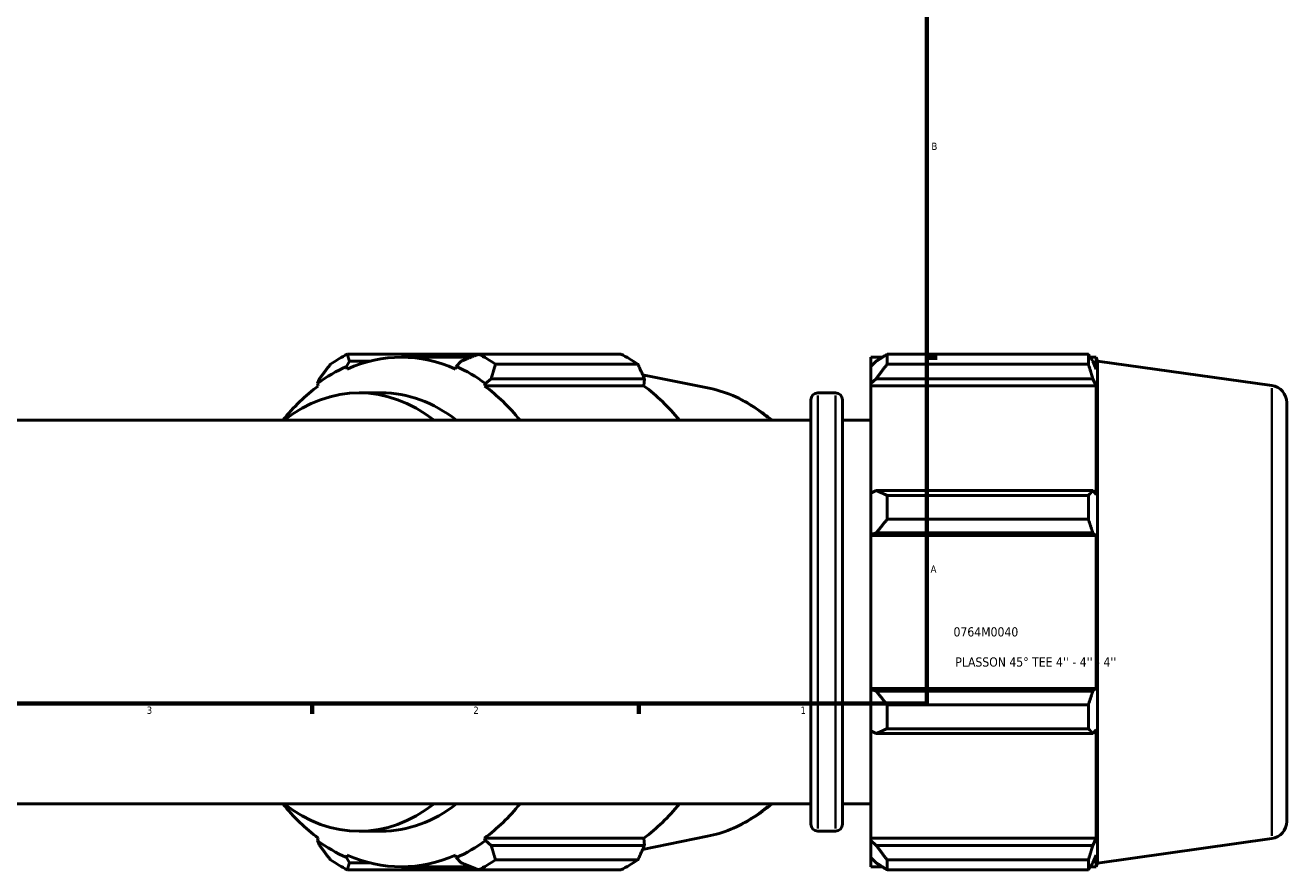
# Model space of a CAD drawing. Header units: inches. Extents: x -0.9 to 73.2, y -25.2 to 46.5.
# Tile 6 of 9: x 21.8 to 38.2, y -1.2 to 9.8. Entities that reach past the tile are written whole.
import ezdxf

# ---------------------------------------------------------------- set-up
doc = ezdxf.new("R2010")
doc.units = ezdxf.units.IN
doc.header["$MEASUREMENT"] = 0
for name, color, linetype, lineweight in [('Border (ANSI)', 7, 'Continuous', 70), ('Title (ANSI)', 7, 'Continuous', 50), ('Visible (ANSI)', 7, 'Continuous', 50), ('Visible Narrow (ANSI)', 7, 'Continuous', 35)]:
    doc.layers.add(name, color=color, linetype=linetype, lineweight=lineweight)
doc.styles.add('Note Text (ANSI)', font='tahoma.ttf')
doc.styles.add('Text Style29', font='tahoma.ttf')

# ---------------------------------------------------------------- blocks, each defined once
blk = doc.blocks.new('Borders Default Border')
at = {"layer": 'Border (ANSI)'}
for p, q in [((33.5, 5.5), (33.634, 5.5)), ((25.5, 1), (25.5, 0.866)), ((29.75, 1), (29.75, 0.866))]:
    blk.add_line(p, q, dxfattribs=at)
at = {"layer": 'Border (ANSI)', "flags": 128}
blk.add_lwpolyline([(0.5, 1), (0.5, 21), (33.5, 21), (33.5, 1), (0.5, 1)], dxfattribs=at)
at = {"layer": 'Border (ANSI)', "color": 5, "true_color": 0x0000ff, "char_height": 0.0945, "attachment_point": 7, "style": 'Note Text (ANSI)'}
for s, insert in [('B', (33.558, 8.203)), ('A', (33.547, 2.703)), ('3', (23.346, 0.864)), ('2', (27.596, 0.866)), ('1', (31.854, 0.866))]:
    blk.add_mtext(s, dxfattribs=dict(at, insert=insert))
blk = doc.blocks.new('Title Blocks ANSI - Large')
at = {"layer": 'Title (ANSI)', "color": 5, "true_color": 0x0000ff, "style": 'Text Style29'}
for tag, p in [('PART_NUMBER_001', (0.345, 0.873)), ('DESCRIPTION_001', (0.369, 0.481))]:
    blk.add_attdef(tag, p, '', height=0.12, dxfattribs=at)

msp = doc.modelspace()

# ---------------------------------------------------------------- linework, layer by layer
at = {"layer": 'Visible (ANSI)'}
for p, q in [((25.948, 5.387), (25.983, 5.455)), ((27.666, 5.545), (25.958, 5.545)), ((25.983, 5.455), (26.249, 5.455)), ((26.661, 5.506), (27.567, 5.506)), ((27.439, 5.455), (27.373, 5.387)), ((27.666, 5.545), (29.517, 5.545)), ((32.768, 5.506), (32.768, 5.387)), ((32.768, 5.506), (32.919, 5.506)), ((32.839, 5.455), (32.768, 5.387)), ((32.982, 5.545), (32.982, 5.416)), ((32.982, 5.545), (35.6, 5.545)), ((35.6, 5.416), (35.6, 5.545)), ((35.625, 5.506), (35.701, 5.506)), ((35.701, 5.353), (35.658, 5.455)), ((35.701, 5.353), (35.701, 5.506)), ((35.721, 5.457), (35.701, 5.506)), ((35.721, -1.075), (35.721, 5.457)), ((37.989, 5.138), (35.721, 5.457)), ((25.956, 5.353), (25.948, 5.387)), ((27.373, 5.387), (27.366, 5.353)), ((29.737, 5.416), (27.886, 5.416)), ((30.645, 5.109), (29.799, 5.279)), ((32.768, 5.163), (32.768, 5.387)), ((35.6, 5.416), (32.982, 5.416)), ((25.594, 5.227), (25.567, 5.163)), ((25.567, 5.163), (25.578, 5.132)), ((27.743, 5.132), (27.755, 5.163)), ((27.743, 5.132), (29.817, 5.132)), ((27.755, 5.163), (27.829, 5.227)), ((27.829, 5.227), (29.822, 5.227)), ((29.822, 5.227), (29.817, 5.132)), ((32.768, 5.163), (32.839, 5.227)), ((32.768, 5.132), (32.768, 5.163)), ((32.768, 5.132), (32.768, 3.738)), ((32.768, 5.132), (35.701, 5.132)), ((32.839, 5.227), (35.658, 5.227)), ((35.658, 5.227), (35.701, 5.132)), ((35.701, 3.722), (35.701, 5.132)), ((26.11, 5.043), (26.4, 5.043)), ((31.988, -0.571), (31.988, 4.953)), ((32.078, 5.043), (32.309, 5.043)), ((32.399, 4.953), (32.399, -0.571)), ((38.182, 4.916), (38.182, -0.534)), ((19.765, 4.686), (31.988, 4.686)), ((32.399, 4.686), (32.768, 4.686)), ((32.839, 3.771), (32.768, 3.738)), ((32.768, 3.199), (32.768, 3.738)), ((35.658, 3.771), (32.839, 3.771)), ((32.982, 3.709), (32.982, 3.398)), ((32.982, 3.709), (35.6, 3.709)), ((35.6, 3.398), (35.6, 3.709)), ((35.701, 3.722), (35.658, 3.771)), ((35.6, 3.398), (32.982, 3.398)), ((32.768, 3.199), (32.839, 3.22)), ((32.768, 3.188), (32.768, 3.199)), ((32.768, 3.188), (32.768, 1.194)), ((32.768, 3.188), (35.701, 3.188)), ((32.839, 3.22), (35.658, 3.22)), ((35.658, 3.22), (35.701, 3.188)), ((35.701, 1.194), (35.701, 3.188)), ((32.768, 1.183), (32.768, 1.194)), ((32.768, 1.194), (35.701, 1.194)), ((32.768, 0.644), (32.768, 1.183)), ((32.839, 1.162), (32.768, 1.183)), ((35.658, 1.162), (32.839, 1.162)), ((35.701, 1.194), (35.658, 1.162)), ((32.982, 0.984), (32.982, 0.673)), ((32.982, 0.984), (35.6, 0.984)), ((35.6, 0.673), (35.6, 0.984)), ((35.6, 0.673), (32.982, 0.673)), ((35.658, 0.611), (35.701, 0.66)), ((35.701, -0.75), (35.701, 0.66)), ((32.768, 0.644), (32.839, 0.611)), ((32.768, 0.644), (32.768, -0.75)), ((32.839, 0.611), (35.658, 0.611)), ((19.765, -0.305), (31.988, -0.305)), ((32.399, -0.305), (32.768, -0.305)), ((25.578, -0.75), (25.567, -0.782)), ((25.567, -0.782), (25.594, -0.845)), ((26.11, -0.661), (26.4, -0.661)), ((27.755, -0.782), (27.743, -0.75)), ((27.743, -0.75), (29.817, -0.75)), ((27.829, -0.845), (27.755, -0.782)), ((30.645, -0.727), (29.799, -0.897)), ((29.817, -0.75), (29.822, -0.845)), ((32.078, -0.661), (32.309, -0.661)), ((32.768, -0.782), (32.768, -0.75)), ((32.768, -0.75), (35.701, -0.75)), ((32.768, -1.005), (32.768, -0.782)), ((32.839, -0.845), (32.768, -0.782)), ((35.701, -0.75), (35.658, -0.845)), ((37.989, -0.756), (35.721, -1.075)), ((25.948, -1.005), (25.956, -0.971)), ((27.366, -0.971), (27.373, -1.005)), ((29.822, -0.845), (27.829, -0.845)), ((35.658, -0.845), (32.839, -0.845)), ((35.658, -1.073), (35.701, -0.971)), ((35.701, -1.125), (35.701, -0.971)), ((25.983, -1.073), (25.948, -1.005)), ((26.249, -1.073), (25.983, -1.073)), ((26.661, -1.125), (27.567, -1.125)), ((27.373, -1.005), (27.439, -1.073)), ((27.886, -1.035), (29.737, -1.035)), ((32.768, -1.005), (32.839, -1.073)), ((32.768, -1.005), (32.768, -1.125)), ((32.768, -1.125), (32.919, -1.125)), ((32.982, -1.035), (32.982, -1.164)), ((32.982, -1.035), (35.6, -1.035)), ((35.6, -1.164), (35.6, -1.035)), ((35.625, -1.125), (35.701, -1.125)), ((35.721, -1.075), (35.701, -1.125)), ((25.958, -1.164), (27.666, -1.164)), ((29.517, -1.164), (27.666, -1.164)), ((35.6, -1.164), (32.982, -1.164))]:
    msp.add_line(p, q, dxfattribs=at)
for centre, radius, start, end in [((37.957, 4.916), 0.225, 0, 82), ((32.078, 4.953), 0.0898, 90, 180), ((32.309, 4.953), 0.0898, 0, 90), ((32.078, -0.571), 0.0898, 180, 270), ((32.309, -0.571), 0.0898, 270, 0), ((37.957, -0.534), 0.225, 278, 0)]:
    msp.add_arc(centre, radius, start, end, dxfattribs=at)
for centre, major_axis, start_param, end_param in [((26.812, 2.191), (0, 3.565), 0.345435, 0.439963), ((26.661, 2.191), (0, 3.315), 5.977753, 6.588618), ((26.812, 2.191), (0, 3.565), 5.843222, 5.93775), ((28.664, 2.191), (0, 3.565), 5.843222, 5.93775), ((26.661, 2.191), (0, 3.351), 0.305433, 0.479966), ((26.661, 2.191), (0, 3.351), 5.80322, 5.977753), ((26.661, 2.191), (0, -3.315), 3.621558, 3.860253), ((26.11, 2.191), (0, 2.852), 5.777825, 6.788546), ((26.661, 2.191), (0, 3.315), 5.564525, 5.80322), ((28.735, 2.191), (0, -3.315), 2.422932, 2.661627), ((26.4, 2.191), (0, 2.852), 5.777825, 6.283185), ((26.661, 2.191), (0, -3.315), 5.564525, 5.80322), ((26.11, 2.191), (0, -2.852), 5.777825, 6.788546), ((26.4, 2.191), (0, -2.852), 0, 0.505361), ((26.661, 2.191), (0, 3.315), 3.621558, 3.860253), ((28.735, 2.191), (0, -3.315), 0.479966, 0.718661), ((26.661, 2.191), (0, -3.351), 5.80322, 5.977753), ((26.661, 2.191), (0, -3.351), 0.305433, 0.479966), ((26.661, 2.191), (0, -3.315), 5.977753, 6.588618), ((26.812, 2.191), (0, -3.565), 5.843222, 5.93775), ((26.812, 2.191), (0, -3.565), 0.345435, 0.439963), ((28.664, 2.191), (0, -3.565), 0.345435, 0.439963)]:
    msp.add_ellipse(centre, major_axis=major_axis, ratio=0.707107, start_param=start_param, end_param=end_param, dxfattribs=at)
for points, weights in [([(25.958, 5.545), (25.97, 5.499), (25.983, 5.455)], [1.00560820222, 1.00642815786, 1.00642653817]), ([(27.439, 5.455), (27.549, 5.499), (27.666, 5.545)], [1.00555223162, 1.0053975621, 1.0044223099]), ([(32.982, 5.545), (32.907, 5.499), (32.839, 5.455)], [1.01453799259, 1.01039650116, 1.00545046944]), ([(35.6, 5.545), (35.63, 5.499), (35.658, 5.455)], [1, 1.00089954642, 1.00098210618]), ([(25.594, 5.227), (25.664, 5.32), (25.738, 5.416)], [1.00574632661, 1.0056263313, 1.0046855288]), ([(27.886, 5.416), (27.856, 5.32), (27.829, 5.227)], [1.00560820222, 1.00642815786, 1.00642653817]), ([(29.822, 5.227), (29.781, 5.32), (29.737, 5.416)], [2.43954291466, 2.41140748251, 2.38165074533]), ([(32.839, 5.227), (32.907, 5.32), (32.982, 5.416)], [1.00545046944, 1.01039650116, 1.01453799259]), ([(35.658, 5.227), (35.63, 5.32), (35.6, 5.416)], [1.00098210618, 1.00089954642, 1]), ([(32.982, 3.709), (32.907, 3.741), (32.839, 3.771)], [1.01453799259, 1.01039650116, 1.00545046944]), ([(35.6, 3.709), (35.63, 3.741), (35.658, 3.771)], [1, 1.00089954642, 1.00098210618]), ([(32.839, 3.22), (32.907, 3.307), (32.982, 3.398)], [1.00545046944, 1.01039650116, 1.01453799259]), ([(35.658, 3.22), (35.63, 3.307), (35.6, 3.398)], [1.00098210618, 1.00089954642, 1]), ([(32.982, 0.984), (32.907, 1.075), (32.839, 1.162)], [1.01453799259, 1.01039650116, 1.00545046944]), ([(35.6, 0.984), (35.63, 1.075), (35.658, 1.162)], [1, 1.00089954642, 1.00098210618]), ([(32.839, 0.611), (32.907, 0.641), (32.982, 0.673)], [1.00545046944, 1.01039650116, 1.01453799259]), ([(35.658, 0.611), (35.63, 0.641), (35.6, 0.673)], [1.00098210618, 1.00089954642, 1]), ([(25.738, -1.035), (25.664, -0.938), (25.594, -0.845)], [1.00560820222, 1.00642815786, 1.00642653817]), ([(27.829, -0.845), (27.856, -0.938), (27.886, -1.035)], [1.00574632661, 1.0056263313, 1.0046855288]), ([(29.737, -1.035), (29.781, -0.938), (29.822, -0.845)], [2.39104022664, 2.42091427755, 2.44916063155]), ([(32.982, -1.035), (32.907, -0.938), (32.839, -0.845)], [1.01453799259, 1.01039650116, 1.00545046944]), ([(35.6, -1.035), (35.63, -0.938), (35.658, -0.845)], [1, 1.00089954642, 1.00098210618]), ([(25.983, -1.073), (25.97, -1.117), (25.958, -1.164)], [1.00555223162, 1.0053975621, 1.0044223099]), ([(27.666, -1.164), (27.549, -1.117), (27.439, -1.073)], [1.00560820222, 1.00642815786, 1.00642653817]), ([(32.839, -1.073), (32.907, -1.117), (32.982, -1.164)], [1.00545046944, 1.01039650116, 1.01453799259]), ([(35.658, -1.073), (35.63, -1.117), (35.6, -1.164)], [1.00098210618, 1.00089954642, 1])]:
    msp.add_rational_spline(points, weights, degree=2, dxfattribs=at)
for points, knots in [([(30.645, 5.109), (30.867, 5.064), (31.082, 4.973), (31.348, 4.794), (31.416, 4.743), (31.481, 4.686)], [0.1410076, 0.1410076, 0.1410076, 0.1410076, 0.4415196, 0.4415196, 0.5481184, 0.5481184, 0.5481184, 0.5481184]), ([(31.481, -0.305), (31.402, -0.373), (31.319, -0.434), (31.049, -0.604), (30.85, -0.686), (30.645, -0.727)], [2.5934742, 2.5934742, 2.5934742, 2.5934742, 2.7229027, 2.7229027, 3.000585, 3.000585, 3.000585, 3.000585])]:
    msp.add_open_spline(points, degree=3, knots=knots, dxfattribs=at)
at = {"layer": 'Visible Narrow (ANSI)'}
for p, q in [((37.989, -0.72), (37.989, 5.102)), ((32.078, 5.008), (32.078, -0.626)), ((32.309, -0.626), (32.309, 5.008))]:
    msp.add_line(p, q, dxfattribs=at)
for major_axis, start_param, end_param in [((0, 2.947), 5.743281, 6.121183), ((0, -2.947), 0.162002, 0.539904)]:
    msp.add_ellipse((30.352, 2.191), major_axis=major_axis, ratio=0.707107, start_param=start_param, end_param=end_param, dxfattribs=at)

# ---------------------------------------------------------------- block references
msp.add_blockref('Borders Default Border', (0, 0))
msp.add_blockref('Title Blocks ANSI - Large', (33.5, 1)).add_auto_attribs({'PART_NUMBER_001': '0764M0040', 'DESCRIPTION_001': "PLASSON 45° TEE 4'' - 4'' - 4''"})

doc.saveas('drawing.dxf')
